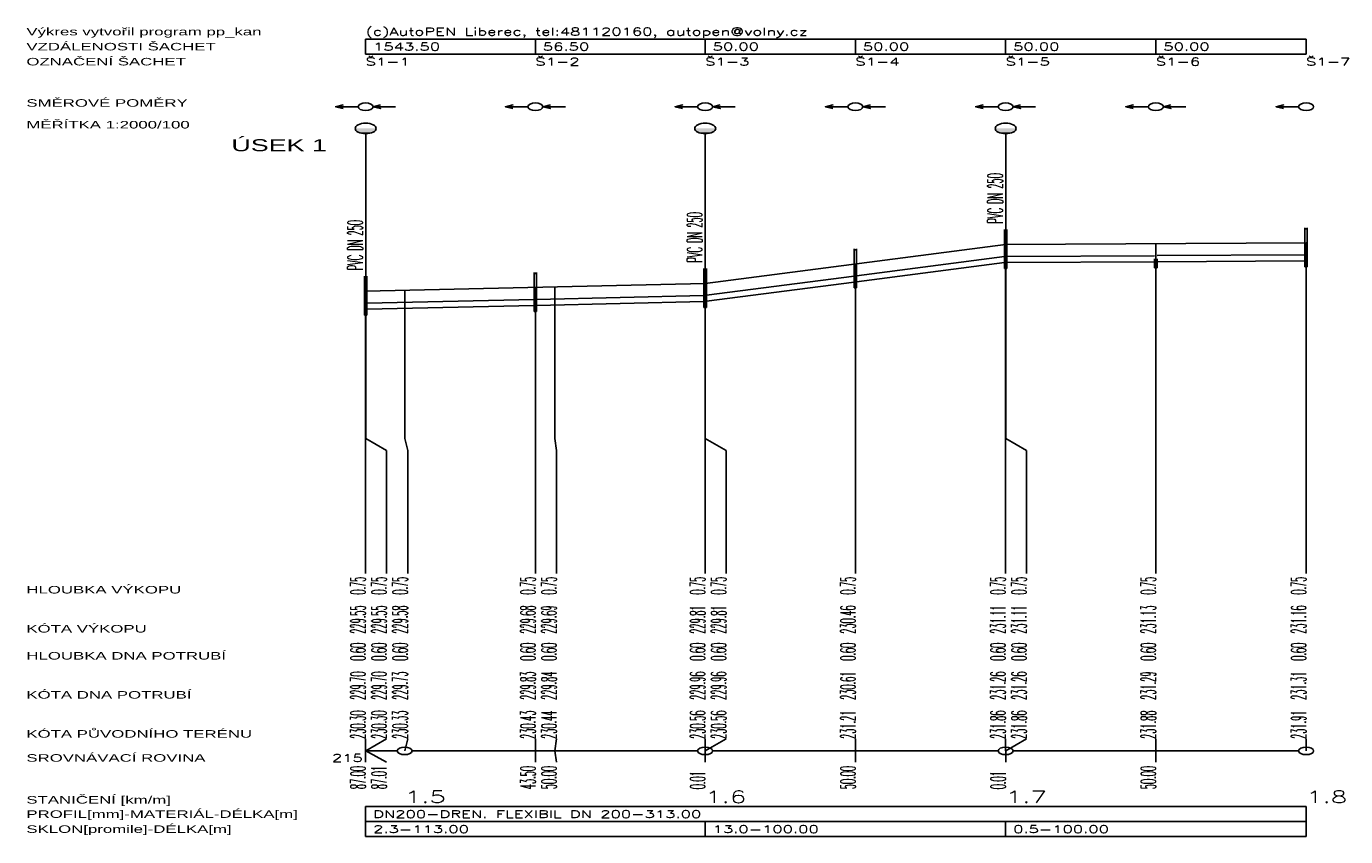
# Model space of a CAD drawing. Header units: metres. Extents: x -642454 to -638417, y -1063890 to -1061935.
# Tile 4 of 11: x -642129 to -641690, y -1062658 to -1062388. Entities that reach past the tile are written whole.
import ezdxf

# ---------------------------------------------------------------- set-up
doc = ezdxf.new("R2010")
doc.units = ezdxf.units.M
doc.layers.add('100-hrany komunikace', color=1, linetype='Continuous', lineweight=18)
for name, color, linetype in [('KOTY', 7, 'Continuous'), ('KOTY_L', 7, 'Continuous'), ('KOTY_N', 7, 'Continuous'), ('KOTY_S', 7, 'Continuous'), ('legenda', 250, 'Continuous'), ('NADPIS_1', 7, 'Continuous'), ('OBJEKTY_L', 7, 'Continuous'), ('OBJEKTY_T', 7, 'Continuous'), ('POTRUBI', 1, 'Continuous'), ('ROVINA_100', 7, 'Continuous'), ('ROVINA_K', 7, 'Continuous'), ('ROVINA_L', 1, 'Continuous'), ('ROVINA_O', 1, 'Continuous'), ('SACHTY_N', 7, 'Continuous'), ('SACHTY_R', 1, 'Continuous'), ('SACHTY_SPK', 7, 'Continuous'), ('SACHTY_SPS', 7, 'Continuous'), ('TABULKY_L', 7, 'Continuous'), ('TABULKY_T', 7, 'Continuous'), ('TEREN_L', 3, 'Continuous')]:
    doc.layers.add(name, color=color, linetype=linetype)
doc.styles.add('Legend', font='arial.ttf', dxfattribs={"width": 0.8})
doc.styles.add('STYL_PP', font='ROMANS.SHX')

# ---------------------------------------------------------------- blocks, each defined once
blk = doc.blocks.new('úsek 1')
at = {"layer": 'KOTY_L'}
for p, q in [((156.49, 103.99), (156.49, 169.09)), ((106.49, 103.99), (106.49, 168.59)), ((106.5, 103.99), (106.5, 168.59)), ((131.49, 103.99), (131.49, 168.84)), ((81.49, 103.99), (81.49, 162.09)), ((28.24, 103.99), (28.24, 154.29)), ((31.49, 103.99), (31.49, 154.44)), ((56.49, 103.99), (56.49, 155.59)), ((56.5, 103.99), (56.5, 155.6)), ((-0.01, 103.99), (-0.01, 152.99)), ((0, 103.99), (0, 152.99)), ((6.49, 103.99), (6.49, 153.29)), ((-0.01, 99.99), (-0.01, 103.99)), ((3.49, 99.99), (0, 103.99)), ((6.99, 99.99), (6.49, 103.99)), ((28.24, 99.99), (28.24, 103.99)), ((31.74, 99.99), (31.49, 103.99)), ((56.49, 99.99), (56.49, 103.99)), ((59.99, 99.99), (56.5, 103.99)), ((81.49, 99.99), (81.49, 103.99)), ((106.49, 99.99), (106.49, 103.99)), ((109.99, 99.99), (106.5, 103.99)), ((131.49, 99.99), (131.49, 103.99)), ((156.49, 99.99), (156.49, 103.99)), ((-0.01, 86.99), (-0.01, 99.99)), ((3.49, 86.99), (3.49, 99.99)), ((6.99, 86.99), (6.99, 99.99)), ((28.24, 86.99), (28.24, 99.99)), ((31.74, 86.99), (31.74, 99.99)), ((56.49, 86.99), (56.49, 99.99)), ((59.99, 86.99), (59.99, 99.99)), ((81.49, 86.99), (81.49, 99.99)), ((106.49, 86.99), (106.49, 99.99)), ((109.99, 86.99), (109.99, 99.99)), ((131.49, 86.99), (131.49, 99.99)), ((156.49, 86.99), (156.49, 99.99)), ((-0.01, 73.99), (-0.01, 86.99)), ((3.49, 73.99), (3.49, 86.99)), ((6.99, 73.99), (6.99, 86.99)), ((28.24, 73.99), (28.24, 86.99)), ((31.74, 73.99), (31.74, 86.99)), ((56.49, 73.99), (56.49, 86.99)), ((59.99, 73.99), (59.99, 86.99)), ((81.49, 73.99), (81.49, 86.99)), ((106.49, 73.99), (106.49, 86.99)), ((109.99, 73.99), (109.99, 86.99)), ((131.49, 73.99), (131.49, 86.99)), ((156.49, 73.99), (156.49, 86.99)), ((-0.01, 58.99), (-0.01, 73.99)), ((3.49, 58.99), (3.49, 73.99)), ((6.99, 58.99), (6.99, 73.99)), ((28.24, 58.99), (28.24, 73.99)), ((31.74, 58.99), (31.74, 73.99)), ((56.49, 58.99), (56.49, 73.99)), ((59.99, 58.99), (59.99, 73.99)), ((81.49, 58.99), (81.49, 73.99)), ((106.49, 58.99), (106.49, 73.99)), ((109.99, 58.99), (109.99, 73.99)), ((131.49, 58.99), (131.49, 73.99)), ((156.49, 58.99), (156.49, 73.99)), ((-0.01, -0.01), (-0.01, 3.99)), ((0, -0.01), (3.49, 3.99)), ((6.49, -0.01), (6.99, 3.99)), ((28.24, -0.01), (28.24, 3.99)), ((31.49, -0.01), (31.74, 3.99)), ((56.49, -0.01), (56.49, 3.99)), ((56.5, -0.01), (59.99, 3.99)), ((81.49, -0.01), (81.49, 3.99)), ((106.49, -0.01), (106.49, 3.99)), ((106.5, -0.01), (109.99, 3.99)), ((131.49, -0.01), (131.49, 3.99)), ((156.49, -0.01), (156.49, 3.99)), ((-0.01, -0.01), (-0.01, -3.76)), ((0, -0.01), (3.49, -3.76)), ((28.24, -0.01), (28.24, -3.76)), ((31.49, -0.01), (31.74, -3.76)), ((56.5, -0.01), (56.5, -3.76)), ((81.49, -0.01), (81.49, -3.76)), ((106.5, -0.01), (106.5, -3.76)), ((131.49, -0.01), (131.49, -3.76))]:
    blk.add_line(p, q, dxfattribs=at)
at = {"layer": 'OBJEKTY_L'}
for p, q in [((0, 156.99), (0, 205.44)), ((56.5, 159.6), (56.5, 205.44)), ((106.5, 172.59), (106.5, 205.44)), ((106.5, 168.59), (106.5, 172.59)), ((56.5, 155.6), (56.5, 159.6)), ((0, 152.99), (0, 156.99))]:
    blk.add_line(p, q, dxfattribs=at)
for centre in [(0, 207.19), (56.5, 207.19), (106.5, 207.19)]:
    blk.add_circle(centre, 1.75, dxfattribs=at)
for points in [[(-1.24, 205.96), (1.23, 205.96), (-1.75, 207.19), (1.75, 207.19)], [(55.26, 205.96), (57.73, 205.96), (54.75, 207.19), (58.25, 207.19)], [(105.26, 205.96), (107.73, 205.96), (104.75, 207.19), (108.25, 207.19)], [(0, 205.44), (0, 205.44), (-1.24, 205.96), (1.23, 205.96)], [(56.5, 205.44), (56.5, 205.44), (55.26, 205.96), (57.73, 205.96)], [(106.5, 205.44), (106.5, 205.44), (105.26, 205.96), (107.73, 205.96)]]:
    blk.add_solid(points, dxfattribs=at)
at = {"layer": 'POTRUBI'}
for p, q in [((106.69, 164.6), (131.29, 164.84)), ((131.69, 164.85), (156.29, 165.09)), ((81.69, 158.15), (106.29, 164.54)), ((81.69, 156.15), (106.29, 162.54)), ((106.69, 162.6), (131.29, 162.84)), ((131.69, 162.85), (156.29, 163.09)), ((56.69, 151.65), (81.29, 158.04)), ((56.69, 149.65), (81.29, 156.04)), ((28.44, 150.3), (56.29, 151.59)), ((0.19, 149), (28.04, 150.29)), ((28.44, 148.3), (56.29, 149.59)), ((0.19, 147), (28.04, 148.29))]:
    blk.add_line(p, q, dxfattribs=at)
at = {"layer": 'ROVINA_L'}
for p, q in [((-0.01, -0.01), (5.24, -0.01)), ((7.74, -0.01), (55.24, -0.01)), ((57.74, -0.01), (105.24, -0.01)), ((107.74, -0.01), (155.24, -0.01))]:
    blk.add_line(p, q, dxfattribs=at)
at = {"layer": 'ROVINA_O'}
for centre in [(6.49, -0.01), (56.49, -0.01), (106.49, -0.01), (156.49, -0.01)]:
    blk.add_circle(centre, 1.25, dxfattribs=at)
at = {"layer": 'SACHTY_R'}
for p, q in [((106.29, 173.59), (106.29, 160.59)), ((106.69, 160.59), (106.69, 173.59)), ((156.29, 174.09), (156.29, 161.09)), ((156.69, 161.09), (156.69, 174.09)), ((81.29, 167.09), (81.29, 154.09)), ((81.69, 154.09), (81.69, 167.09)), ((131.29, 163.79), (131.29, 160.84)), ((131.69, 160.84), (131.69, 163.79)), ((56.29, 160.59), (56.29, 147.59)), ((56.69, 147.59), (56.69, 160.59)), ((106.29, 160.59), (106.69, 160.59)), ((131.29, 160.84), (131.69, 160.84)), ((156.29, 161.09), (156.69, 161.09)), ((28.04, 159.29), (28.04, 146.29)), ((28.44, 146.29), (28.44, 159.29)), ((-0.21, 157.99), (-0.21, 144.99)), ((0.19, 144.99), (0.19, 157.99)), ((81.29, 154.09), (81.69, 154.09)), ((56.29, 147.59), (56.69, 147.59)), ((-0.21, 144.99), (0.19, 144.99)), ((28.04, 146.29), (28.44, 146.29))]:
    blk.add_line(p, q, dxfattribs=at)
for points in [[(106.29, 172.96), (106.69, 172.96), (106.29, 173.59), (106.69, 173.59)], [(156.29, 173.46), (156.69, 173.46), (156.29, 174.09), (156.69, 174.09)], [(81.29, 166.46), (81.69, 166.46), (81.29, 167.09), (81.69, 167.09)], [(106.29, 160.59), (106.49, 160.59), (106.29, 162.54), (106.49, 162.59)], [(106.49, 160.59), (106.69, 160.59), (106.49, 162.59), (106.69, 162.6)], [(131.29, 163.16), (131.69, 163.16), (131.29, 163.79), (131.69, 163.79)], [(131.29, 160.84), (131.49, 160.84), (131.29, 162.84), (131.49, 162.84)], [(131.49, 160.84), (131.69, 160.84), (131.49, 162.84), (131.69, 162.85)], [(156.29, 161.09), (156.49, 161.09), (156.29, 163.09), (156.49, 163.09)], [(156.49, 161.09), (156.69, 161.09), (156.49, 163.09), (156.69, 163.09)], [(56.29, 159.96), (56.69, 159.96), (56.29, 160.59), (56.69, 160.59)], [(28.04, 158.66), (28.44, 158.66), (28.04, 159.29), (28.44, 159.29)], [(-0.21, 157.36), (0.19, 157.36), (-0.21, 157.99), (0.19, 157.99)], [(81.29, 154.09), (81.49, 154.09), (81.29, 156.04), (81.49, 156.09)], [(81.49, 154.09), (81.69, 154.09), (81.49, 156.09), (81.69, 156.15)], [(56.29, 147.59), (56.49, 147.59), (56.29, 149.59), (56.49, 149.59)], [(56.49, 147.59), (56.69, 147.59), (56.49, 149.59), (56.69, 149.65)], [(28.04, 146.29), (28.24, 146.29), (28.04, 148.29), (28.24, 148.29)], [(28.24, 146.29), (28.44, 146.29), (28.24, 148.29), (28.44, 148.3)], [(-0.21, 144.99), (-0.01, 144.99), (-0.21, 146.99), (-0.01, 146.99)], [(-0.01, 144.99), (0.19, 144.99), (-0.01, 146.99), (0.19, 147)]]:
    blk.add_solid(points, dxfattribs=at)
at = {"layer": 'SACHTY_SPK'}
for centre in [(-0.01, 214.43), (28.24, 214.43), (56.49, 214.43), (81.49, 214.43), (106.49, 214.43), (131.49, 214.43), (156.49, 214.43)]:
    blk.add_circle(centre, 1.25, dxfattribs=at)
at = {"layer": 'SACHTY_SPS'}
for points in [[(-1.26, 214.43), (-5.01, 214.43), (-3.76, 215.05), (-5.01, 214.43), (-3.76, 213.8)], [(4.99, 214.43), (1.24, 214.43), (2.49, 213.8), (1.24, 214.43), (2.49, 215.05)], [(26.99, 214.43), (23.24, 214.43), (24.49, 215.05), (23.24, 214.43), (24.49, 213.8)], [(33.24, 214.43), (29.49, 214.43), (30.74, 213.8), (29.49, 214.43), (30.74, 215.05)], [(55.24, 214.43), (51.49, 214.43), (52.74, 215.05), (51.49, 214.43), (52.74, 213.8)], [(61.49, 214.43), (57.74, 214.43), (58.99, 213.8), (57.74, 214.43), (58.99, 215.05)], [(80.24, 214.43), (76.49, 214.43), (77.74, 215.05), (76.49, 214.43), (77.74, 213.8)], [(86.49, 214.43), (82.74, 214.43), (83.99, 213.8), (82.74, 214.43), (83.99, 215.05)], [(105.24, 214.43), (101.49, 214.43), (102.74, 215.05), (101.49, 214.43), (102.74, 213.8)], [(111.49, 214.43), (107.74, 214.43), (108.99, 213.8), (107.74, 214.43), (108.99, 215.05)], [(130.24, 214.43), (126.49, 214.43), (127.74, 215.05), (126.49, 214.43), (127.74, 213.8)], [(136.49, 214.43), (132.74, 214.43), (133.99, 213.8), (132.74, 214.43), (133.99, 215.05)], [(155.24, 214.43), (151.49, 214.43), (152.74, 215.05), (151.49, 214.43), (152.74, 213.8)]]:
    blk.add_lwpolyline(points, dxfattribs=at)
at = {"layer": 'TABULKY_L'}
for p, q in [((156.49, 236.93), (-0.01, 236.93)), ((-0.01, 236.93), (-0.01, 231.93)), ((-0.01, 236.93), (-0.01, 231.93)), ((28.24, 236.93), (28.24, 231.93)), ((28.24, 236.93), (28.24, 231.93)), ((56.49, 236.93), (56.49, 231.93)), ((56.49, 236.93), (56.49, 231.93)), ((81.49, 236.93), (81.49, 231.93)), ((81.49, 236.93), (81.49, 231.93)), ((106.49, 236.93), (106.49, 231.93)), ((106.49, 236.93), (106.49, 231.93)), ((131.49, 236.93), (131.49, 231.93)), ((131.49, 236.93), (131.49, 231.93)), ((156.49, 231.93), (156.49, 236.93)), ((156.49, 236.93), (156.49, 231.93)), ((-0.01, 231.93), (156.49, 231.93)), ((156.49, -18.56), (-0.01, -18.56)), ((-0.01, -18.56), (-0.01, -23.56)), ((156.49, -23.56), (156.49, -18.56)), ((156.49, -23.56), (156.49, -18.56)), ((156.49, -23.56), (-0.01, -23.56)), ((-0.01, -23.56), (-0.01, -28.56)), ((-0.01, -23.56), (156.49, -23.56)), ((56.49, -28.56), (56.49, -23.56)), ((106.49, -28.56), (106.49, -23.56)), ((156.49, -28.56), (156.49, -23.56)), ((156.49, -28.56), (156.49, -23.56)), ((-0.01, -28.56), (156.49, -28.56))]:
    blk.add_line(p, q, dxfattribs=at)
at = {"layer": 'TEREN_L'}
for p, q in [((106.49, 168.59), (156.49, 169.09)), ((56.49, 155.59), (106.49, 168.59)), ((-0.01, 152.99), (56.49, 155.59))]:
    blk.add_line(p, q, dxfattribs=at)
at = {"layer": 'KOTY', "style": 'STYL_PP', "width": 0.8}
for s, p in [('0.75', (-0.01, 51.99)), ('0.75', (3.49, 51.99)), ('0.75', (6.99, 51.99)), ('0.75', (28.24, 51.99)), ('0.75', (31.74, 51.99)), ('0.75', (56.49, 51.99)), ('0.75', (59.99, 51.99)), ('0.75', (81.49, 51.99)), ('0.75', (106.49, 51.99)), ('0.75', (109.99, 51.99)), ('0.75', (131.49, 51.99)), ('0.75', (156.49, 51.99)), ('229.55', (-0.01, 38.99)), ('229.55', (3.49, 38.99)), ('229.58', (6.99, 38.99)), ('229.68', (28.24, 38.99)), ('229.69', (31.74, 38.99)), ('229.81', (56.49, 38.99)), ('229.81', (59.99, 38.99)), ('230.46', (81.49, 38.99)), ('231.11', (106.49, 38.99)), ('231.11', (109.99, 38.99)), ('231.13', (131.49, 38.99)), ('231.16', (156.49, 38.99)), ('0.60', (-0.01, 29.99)), ('0.60', (3.49, 29.99)), ('0.60', (6.99, 29.99)), ('0.60', (28.24, 29.99)), ('0.60', (31.74, 29.99)), ('0.60', (56.49, 29.99)), ('0.60', (59.99, 29.99)), ('0.60', (81.49, 29.99)), ('0.60', (106.49, 29.99)), ('0.60', (109.99, 29.99)), ('0.60', (131.49, 29.99)), ('0.60', (156.49, 29.99)), ('230.30', (-0.01, 3.99)), ('230.30', (3.49, 3.99)), ('230.33', (6.99, 3.99)), ('230.43', (28.24, 3.99)), ('230.44', (31.74, 3.99)), ('230.56', (56.49, 3.99)), ('230.56', (59.99, 3.99)), ('231.21', (81.49, 3.99)), ('231.86', (106.49, 3.99)), ('231.86', (109.99, 3.99)), ('231.88', (131.49, 3.99)), ('231.91', (156.49, 3.99))]:
    blk.add_text(s, height=2.5, rotation=90, dxfattribs=at).set_placement(p)
at = {"layer": 'KOTY_N', "style": 'STYL_PP', "width": 0.8}
for s, p in [('229.70', (-0.01, 16.99)), ('229.70', (3.49, 16.99)), ('229.73', (6.99, 16.99)), ('229.83', (28.24, 16.99)), ('229.84', (31.74, 16.99)), ('229.96', (56.49, 16.99)), ('229.96', (59.99, 16.99)), ('230.61', (81.49, 16.99)), ('231.26', (106.49, 16.99)), ('231.26', (109.99, 16.99)), ('231.29', (131.49, 16.99)), ('231.31', (156.49, 16.99))]:
    blk.add_text(s, height=2.5, rotation=90, dxfattribs=at).set_placement(p)
at = {"layer": 'KOTY_S', "style": 'STYL_PP', "width": 0.8}
for s, p in [('87.00', (-0.01, -12.76)), ('87.01', (3.49, -12.76)), ('43.50', (28.24, -12.76)), ('50.00', (31.74, -12.76)), ('50.00', (81.49, -12.76)), ('50.00', (131.49, -12.76)), ('0.01', (56.5, -12.76)), ('0.01', (106.5, -12.76))]:
    blk.add_text(s, height=2.5, rotation=90, dxfattribs=at).set_placement(p)
at = {"layer": 'legenda', "width": 0.8}
for s, style, p in [('Výkres vytvořil program pp_kan', 'Legend', (-56.46, 238.18)), ('(c)AutoPEN Liberec, tel:481120160, autopen@volny.cz', 'STYL_PP', (-0.01, 238.18)), ('VZDÁLENOSTI ŠACHET', 'Legend', (-56.46, 233.18)), ('OZNAČENÍ ŠACHET', 'Legend', (-56.46, 228.18)), ('SMĚROVÉ POMĚRY', 'Legend', (-56.46, 214.43)), ('MĚŘÍTKA 1:2000/100', 'Legend', (-56.46, 207.19)), ('HLOUBKA VÝKOPU', 'Legend', (-56.46, 52.39)), ('KÓTA VÝKOPU', 'Legend', (-56.46, 39.39)), ('HLOUBKA DNA POTRUBÍ', 'Legend', (-56.46, 30.39)), ('KÓTA DNA POTRUBÍ', 'Legend', (-56.46, 17.39)), ('KÓTA PŮVODNÍHO TERÉNU', 'Legend', (-56.46, 4.39)), ('SROVNÁVACÍ ROVINA', 'Legend', (-56.46, -3.61)), ('STANIČENÍ [km/m]', 'Legend', (-56.46, -17.56)), ('PROFIL[mm]-MATERIÁL-DÉLKA[m]', 'Legend', (-56.46, -22.31)), ('SKLON[promile]-DÉLKA[m]', 'Legend', (-56.46, -27.31))]:
    blk.add_text(s, height=2.5, dxfattribs=dict(at, style=style)).set_placement(p)
at = {"layer": 'NADPIS_1', "style": 'Legend', "width": 0.8}
blk.add_text('ÚSEK 1', height=4, dxfattribs=at).set_placement((-22.35, 199.62))
at = {"layer": 'OBJEKTY_T', "style": 'STYL_PP', "width": 0.8}
for p in [(106, 175.59), (56, 162.6), (-0.5, 159.99)]:
    blk.add_text('PVC DN 250', height=2.5, rotation=90, dxfattribs=at).set_placement(p)
at = {"layer": 'ROVINA_100', "style": 'STYL_PP', "width": 0.8}
for s, p in [('1.5', (6.49, -17.31)), ('1.6', (56.49, -17.31)), ('1.7', (106.49, -17.31)), ('1.8', (156.49, -17.31))]:
    blk.add_text(s, height=4, dxfattribs=at).set_placement(p)
at = {"layer": 'ROVINA_K', "style": 'STYL_PP', "width": 0.8}
blk.add_text('215', height=2.5, dxfattribs=at).set_placement((-5.61, -3.61))
at = {"layer": 'SACHTY_N', "style": 'STYL_PP', "width": 0.8}
for s, p in [('Š1-1', (-0.01, 228.18)), ('Š1-2', (28.24, 228.18)), ('Š1-3', (56.49, 228.18)), ('Š1-4', (81.49, 228.18)), ('Š1-5', (106.49, 228.18)), ('Š1-6', (131.49, 228.18)), ('Š1-7', (156.49, 228.18))]:
    blk.add_text(s, height=2.5, dxfattribs=at).set_placement(p)
at = {"layer": 'TABULKY_T', "style": 'STYL_PP', "width": 0.8}
for s, p in [('1543.50', (1.24, 233.18)), ('56.50', (29.49, 233.18)), ('50.00', (57.74, 233.18)), ('50.00', (82.74, 233.18)), ('50.00', (107.74, 233.18)), ('50.00', (132.74, 233.18)), ('DN200-DREN. FLEXIBIL DN 200-313.00', (1.24, -22.31)), ('2.3-113.00', (1.24, -27.31)), ('13.0-100.00', (57.74, -27.31)), ('0.5-100.00', (107.74, -27.31))]:
    blk.add_text(s, height=2.5, dxfattribs=at).set_placement(p)

msp = doc.modelspace()

# ---------------------------------------------------------------- block references
at = {"layer": '100-hrany komunikace', "xscale": 2}
msp.add_blockref('úsek 1', (-642015.83, -1062629.17), dxfattribs=at)

doc.saveas('drawing.dxf')
